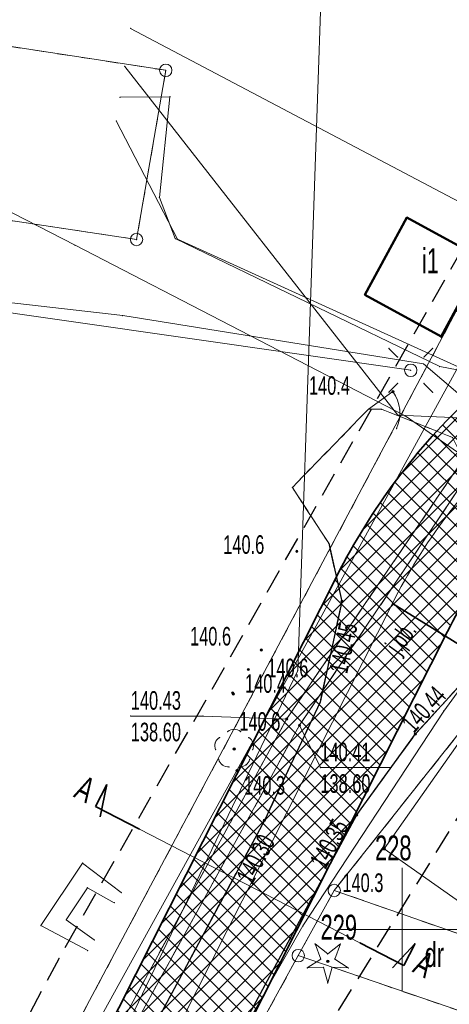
# Model space of a CAD drawing. Extents: x 6456700 to 6518119, y 5963420 to 5980059.
# Tile 27 of 256: x 6511653 to 6511671, y 5964046 to 5964086. Entities that reach past the tile are written whole.
import ezdxf
from ezdxf.enums import TextEntityAlignment as Align

# ---------------------------------------------------------------- set-up
doc = ezdxf.new("R2010")
doc.units = 0
doc.header["$MEASUREMENT"] = 0
for name, pattern in [('L_0_03', [1, 0.5, -0.5]), ('L_0_04', [1.5, 1, -0.5]), ('L_0_52', [1, 0.75, -0.25])]:
    doc.linetypes.add(name, pattern=pattern)
doc.layers.get('0').update_dxf_attribs({"color": 2, "linetype": 'CONTINUOUS', "lineweight": 5})
for name, color, linetype, lineweight in [('18mm Kreska ciągła', 7, 'CONTINUOUS', 18), ('202_punkt_graniczny', 7, 'CONTINUOUS', 18), ('210_oznaczenie_konturu_uzytku_gruntowego', 96, 'CONTINUOUS', 18), ('211_numer_dzialki_ewidencyjnej', 7, 'CONTINUOUS', 18), ('218_kontur_uzytku_gruntowego', 96, 'L_0_03', 18), ('219_dzialka_ewidencyjna', 7, 'CONTINUOUS', 18), ('312_budynek_ewidencyjny', 7, 'CONTINUOUS', 18), ('312_oznaczenie_budynku_ewidencyjnego_Atr117', 7, 'CONTINUOUS', 18), ('35mm Ciągła', 7, 'CONTINUOUS', 35), ('drzewo_iglaste', 7, 'CONTINUOUS', 18), ('drzewo_lisciaste', 7, 'CONTINUOUS', 18), ('furtka', 7, 'CONTINUOUS', 18), ('inna_budowla', 7, 'CONTINUOUS', 18), ('jezdnia', 7, 'CONTINUOUS', 18), ('jezdnia_Atr17', 7, 'CONTINUOUS', 18), ('kraweznik', 7, 'CONTINUOUS', 18), ('latarnia', 7, 'CONTINUOUS', 18), ('ogrodzenie_trwale', 7, 'CONTINUOUS', 18), ('pikieta_naturalna', 7, 'CONTINUOUS', 18), ('pikieta_naturalna_Atr2', 7, 'CONTINUOUS', 18), ('pikieta_sztuczna', 7, 'CONTINUOUS', 18), ('pikieta_sztuczna_Atr2', 7, 'CONTINUOUS', 18), ('przewod_elektroenergetyczny_podziemny', 7, 'CONTINUOUS', 18), ('przewod_kanalizacyjny', 7, 'CONTINUOUS', 18), ('przewod_kanalizacyjny___ob__projektowany', 7, 'CONTINUOUS', 18), ('przewod_wodociagowy', 7, 'CONTINUOUS', 18), ('przewod_wodociagowy___ob__projektowany', 7, 'CONTINUOUS', 18), ('rzedna', 7, 'CONTINUOUS', 18), ('rzedna_Atr2', 7, 'CONTINUOUS', 18), ('rzedna_Atr3', 7, 'CONTINUOUS', 18), ('sciana_oporowa__linia_', 7, 'CONTINUOUS', 18), ('siatka_krzyrzy', 7, 'CONTINUOUS', 18), ('Zakres', 7, 'CONTINUOUS', 18)]:
    doc.layers.add(name, color=color, linetype=linetype, lineweight=lineweight)
doc.styles.get("Standard").update_dxf_attribs({"font": 'txt', "width": 0.75})
doc.styles.add('Znaczniki', font='GOTHIC.TTF', dxfattribs={"width": 0.7})

# ---------------------------------------------------------------- blocks, each defined once
blk = doc.blocks.new('mdcp_nowa')
at = {"layer": 'drzewo_iglaste', "linetype": 'Continuous', "lineweight": 18}
blk.add_hatch(color=94, dxfattribs=at).paths.add_polyline_path([(6494396.99, 5980498.67, 1), (6494396.99, 5980498.77, 1)])
at = {"layer": 'drzewo_lisciaste', "linetype": 'Continuous', "lineweight": 18}
blk.add_hatch(color=94, dxfattribs=at).paths.add_polyline_path([(6494393.21, 5980507.24, 1), (6494393.21, 5980507.34, 1)])
at = {"layer": 'pikieta_naturalna', "linetype": 'Continuous', "lineweight": 18}
for points in [[(6494401.57, 5980523.905, 1), (6494401.57, 5980523.995, 1)], [(6494399.62, 5980521.675, 1), (6494399.62, 5980521.765, 1)], [(6494395.74, 5980515.225, 1), (6494395.74, 5980515.315, 1)], [(6494394.31, 5980511.245, 1), (6494394.31, 5980511.335, 1)], [(6494393.78, 5980510.455, 1), (6494393.78, 5980510.545, 1)], [(6494393.15, 5980509.515, 1), (6494393.15, 5980509.605, 1)], [(6494393.18, 5980509.465, 1), (6494393.18, 5980509.555, 1)], [(6494393.32, 5980506.375, 1), (6494393.32, 5980506.465, 1)], [(6494399.27, 5980503.215, 1), (6494399.27, 5980503.305, 1)]]:
    blk.add_hatch(color=18, dxfattribs=at).paths.add_polyline_path(points)
at = {"layer": 'pikieta_sztuczna', "linetype": 'Continuous', "lineweight": 18}
for points in [[(6494397.56, 5980513.205, 1), (6494397.56, 5980513.295, 1)], [(6494400.53, 5980507.855, 1), (6494400.53, 5980507.945, 1)], [(6494398.16, 5980504.585, 1), (6494398.16, 5980504.675, 1)], [(6494394.43, 5980504.365, 1), (6494394.43, 5980504.455, 1)]]:
    blk.add_hatch(color=18, dxfattribs=at).paths.add_polyline_path(points)
at = {"layer": 'rzedna', "linetype": 'Continuous', "lineweight": 18}
for points in [[(6494395.33, 5980508.455, 1), (6494395.33, 5980508.545, 1)], [(6494395.85, 5980508.205, 1), (6494395.85, 5980508.295, 1)]]:
    blk.add_hatch(color=18, dxfattribs=at).paths.add_polyline_path(points)
at = {"layer": '202_punkt_graniczny', "color": 7, "linetype": 'Continuous', "lineweight": 18}
for centre in [(6494390.45, 5980534.69), (6494389.27, 5980527.86), (6494397.25, 5980501.58), (6494395.8, 5980498.95)]:
    blk.add_circle(centre, 0.25, dxfattribs=at)
at = {"layer": '202_punkt_graniczny'}
for p in [(6494390.45, 5980534.69), (6494389.27, 5980527.86), (6494397.25, 5980501.58), (6494395.8, 5980498.95)]:
    blk.add_point(p, dxfattribs=at)
at = {"layer": '218_kontur_uzytku_gruntowego', "lineweight": 18, "flags": 128}
for points in [[(6494381.13, 5980536.12), (6494390.45, 5980534.69)], [(6494390.45, 5980534.69), (6494389.27, 5980527.86)], [(6494384.79, 5980492.28), (6494405.88, 5980531.92)], [(6494389.27, 5980527.86), (6494380.07, 5980529.25)], [(6494405.82, 5980512.38), (6494397.25, 5980501.58)], [(6494397.25, 5980501.58), (6494395.8, 5980498.95)], [(6494405.04, 5980498.87), (6494397.25, 5980501.58)], [(6494395.8, 5980498.95), (6494391.19, 5980490.56)], [(6494411.88, 5980493.45), (6494395.8, 5980498.95)]]:
    blk.add_lwpolyline(points, dxfattribs=at)
at = {"layer": '218_kontur_uzytku_gruntowego'}
for p in [(6494390.45, 5980534.69), (6494390.45, 5980534.69), (6494389.27, 5980527.86), (6494389.27, 5980527.86), (6494397.25, 5980501.58), (6494397.25, 5980501.58), (6494397.25, 5980501.58), (6494397.25, 5980501.58), (6494397.25, 5980501.58), (6494397.25, 5980501.58), (6494395.8, 5980498.95), (6494395.8, 5980498.95), (6494395.8, 5980498.95), (6494395.8, 5980498.95), (6494395.8, 5980498.95), (6494395.8, 5980498.95)]:
    blk.add_point(p, dxfattribs=at)
at = {"layer": '219_dzialka_ewidencyjna', "color": 3, "linetype": 'Continuous', "lineweight": 18, "flags": 128}
for points in [[(6494390.45, 5980534.69), (6494381.13, 5980536.12)], [(6494389.27, 5980527.86), (6494390.45, 5980534.69)], [(6494384.79, 5980492.28), (6494405.88, 5980531.92)], [(6494380.07, 5980529.25), (6494389.27, 5980527.86)], [(6494405.82, 5980512.38), (6494397.25, 5980501.58)], [(6494397.25, 5980501.58), (6494395.8, 5980498.95)], [(6494397.25, 5980501.58), (6494405.04, 5980498.87)], [(6494395.8, 5980498.95), (6494391.19, 5980490.56)], [(6494395.8, 5980498.95), (6494411.88, 5980493.45)]]:
    blk.add_lwpolyline(points, dxfattribs=at)
at = {"layer": '219_dzialka_ewidencyjna', "color": 3}
for p in [(6494390.45, 5980534.69), (6494390.45, 5980534.69), (6494389.27, 5980527.86), (6494389.27, 5980527.86), (6494397.25, 5980501.58), (6494397.25, 5980501.58), (6494397.25, 5980501.58), (6494395.8, 5980498.95), (6494395.8, 5980498.95), (6494395.8, 5980498.95)]:
    blk.add_point(p, dxfattribs=at)
at = {"layer": '312_budynek_ewidencyjny', "color": 7, "linetype": 'Continuous', "lineweight": 50, "flags": 128}
for points in [[(6494398.48, 5980525.63), (6494400.18, 5980528.75)], [(6494400.18, 5980528.75), (6494403.27, 5980527.07)], [(6494403.27, 5980527.07), (6494401.57, 5980523.95)], [(6494401.57, 5980523.95), (6494398.48, 5980525.63)]]:
    blk.add_lwpolyline(points, dxfattribs=at)
at = {"layer": '312_budynek_ewidencyjny'}
for p in [(6494400.18, 5980528.75), (6494400.18, 5980528.75), (6494398.48, 5980525.63), (6494398.48, 5980525.63), (6494401.57, 5980523.95), (6494401.57, 5980523.95)]:
    blk.add_point(p, dxfattribs=at)
at = {"layer": 'drzewo_iglaste', "color": 94, "linetype": 'Continuous', "lineweight": 13, "flags": 128}
for points in [[(6494396.707, 5980498.813), (6494396.478, 5980499.426)], [(6494396.478, 5980499.426), (6494396.99, 5980499.019)], [(6494396.99, 5980499.019), (6494397.502, 5980499.426)], [(6494397.502, 5980499.426), (6494397.273, 5980498.813)], [(6494396.162, 5980498.452), (6494396.707, 5980498.813)], [(6494397.273, 5980498.813), (6494397.818, 5980498.452)], [(6494396.815, 5980498.48), (6494396.162, 5980498.452)], [(6494396.99, 5980497.85), (6494396.815, 5980498.48)], [(6494397.165, 5980498.48), (6494396.99, 5980497.85)], [(6494397.818, 5980498.452), (6494397.165, 5980498.48)]]:
    blk.add_lwpolyline(points, dxfattribs=at)
at = {"layer": 'drzewo_iglaste', "color": 94, "linetype": 'Continuous', "lineweight": 18}
blk.add_circle((6494396.99, 5980498.72), 0.05, dxfattribs=at)
at = {"layer": 'drzewo_iglaste'}
for p in [(6494396.478, 5980499.426), (6494396.478, 5980499.426), (6494397.502, 5980499.426), (6494397.502, 5980499.426), (6494396.707, 5980498.813), (6494396.707, 5980498.813), (6494396.99, 5980499.019), (6494396.99, 5980499.019), (6494396.99, 5980498.72), (6494397.273, 5980498.813), (6494397.273, 5980498.813), (6494396.162, 5980498.452), (6494396.162, 5980498.452), (6494396.815, 5980498.48), (6494396.815, 5980498.48), (6494397.165, 5980498.48), (6494397.165, 5980498.48), (6494397.818, 5980498.452), (6494397.818, 5980498.452), (6494396.99, 5980497.85), (6494396.99, 5980497.85)]:
    blk.add_point(p, dxfattribs=at)
at = {"layer": 'drzewo_lisciaste', "color": 94, "linetype": 'Continuous', "lineweight": 18}
blk.add_circle((6494393.21, 5980507.29), 0.05, dxfattribs=at)
at = {"layer": 'drzewo_lisciaste', "color": 94, "linetype": 'Continuous', "lineweight": 13}
for centre, start, end in [((6494393.21, 5980507.69), 49.272, 130.728), ((6494392.83, 5980507.414), 121.308, 202.548), ((6494393.59, 5980507.414), 337.452, 58.692), ((6494392.975, 5980506.966), 193.221, 274.871), ((6494393.445, 5980506.966), 265.129, 346.779)]:
    blk.add_arc(centre, 0.4, start, end, dxfattribs=at)
at = {"layer": 'drzewo_lisciaste'}
for p in [(6494392.949, 5980507.993), (6494393.21, 5980508.09), (6494393.471, 5980507.993), (6494392.45, 5980507.538), (6494392.622, 5980507.756), (6494393.798, 5980507.756), (6494393.97, 5980507.538), (6494392.461, 5980507.261), (6494393.21, 5980507.29), (6494393.959, 5980507.261), (6494392.586, 5980506.875), (6494392.74, 5980506.642), (6494393.68, 5980506.642), (6494393.834, 5980506.875), (6494393.009, 5980506.567), (6494393.411, 5980506.567)]:
    blk.add_point(p, dxfattribs=at)
at = {"layer": 'furtka', "color": 7, "linetype": 'Continuous', "lineweight": 18, "flags": 128}
blk.add_lwpolyline([(6494399.62, 5980521.72), (6494398.63, 5980521.01)], dxfattribs=at)
at = {"layer": 'furtka', "color": 7, "linetype": 'Continuous', "lineweight": 18}
blk.add_arc((6494398.402, 5980520.845), 1.5, 335.647, 35.647, dxfattribs=at)
at = {"layer": 'furtka'}
for p in [(6494399.62, 5980521.72), (6494399.621, 5980521.719), (6494398.63, 5980521.01), (6494399.894, 5980520.993), (6494399.768, 5980520.226)]:
    blk.add_point(p, dxfattribs=at)
at = {"layer": 'inna_budowla', "color": 7, "linetype": 'Continuous', "lineweight": 18, "flags": 128}
blk.add_lwpolyline([(6494403.52, 5980509.3), (6494408.7, 5980505.65), (6494404.45, 5980499.61), (6494399.27, 5980503.26)], close=True, dxfattribs=at)
at = {"layer": 'inna_budowla'}
blk.add_point((6494399.27, 5980503.26), dxfattribs=at)
at = {"layer": 'jezdnia', "color": 7, "linetype": 'L_0_52', "lineweight": 18, "flags": 128}
for points in [[(6494379.042, 5980205.355), (6494370.45, 5980215.77), (6494359.26, 5980229.24), (6494350.5, 5980239.82), (6494339.7, 5980252.95), (6494336.61, 5980259.13), (6494333.07, 5980266.18), (6494330.52, 5980271.55), (6494329.52, 5980273.86), (6494327.36, 5980280.45), (6494325.85, 5980287.51), (6494325.03, 5980292.79), (6494325.01, 5980298.89), (6494326.29, 5980307.39), (6494327.89, 5980313.55), (6494331.08, 5980323.3), (6494333.2, 5980329.82), (6494336.64, 5980339.86), (6494338.43, 5980344.74), (6494343.18, 5980357.69), (6494347.78, 5980370.45), (6494349.48, 5980375.48), (6494354.04, 5980390.75), (6494352.32, 5980395.68), (6494357.03, 5980411.08), (6494361.23, 5980414.73), (6494366, 5980430.68), (6494370.3, 5980444.82), (6494371.15, 5980446.91), (6494375.47, 5980461.29), (6494375.75, 5980465.48), (6494375.18, 5980467.78), (6494374.35, 5980469.42), (6494371.15, 5980471.55), (6494375.07, 5980474.78), (6494376.5, 5980474.51), (6494378.65, 5980474.86), (6494379.97, 5980476.75), (6494382.89, 5980482.91), (6494394.43, 5980504.41), (6494396.68, 5980509.18), (6494397.56, 5980513.25), (6494397.03, 5980515.6), (6494395.56, 5980517.85), (6494398.63, 5980521.01), (6494399.16, 5980521.01), (6494402.03, 5980519.87), (6494404.28, 5980515.27), (6494407.43, 5980515.58), (6494404.79, 5980512.24), (6494403.37, 5980510.89), (6494402.78, 5980510.36), (6494400.53, 5980507.9), (6494398.16, 5980504.63), (6494391.04, 5980491.44), (6494385.61, 5980481.01), (6494383.82, 5980476.78), (6494378.9, 5980461.73), (6494373.96, 5980446.06), (6494373.47, 5980443.93), (6494369.12, 5980430), (6494367.09, 5980423.07), (6494366.46, 5980420.98), (6494364.17, 5980413.15), (6494352.58, 5980374.75), (6494350.86, 5980369.56), (6494346.16, 5980356.53), (6494340.78, 5980341.91), (6494336.32, 5980328.77), (6494333.97, 5980321.61), (6494330.37, 5980310.3), (6494329.56, 5980306.83), (6494328.8, 5980302.75), (6494328.17, 5980297.83), (6494328.48, 5980291.97), (6494329.06, 5980287.64), (6494330.85, 5980279.62), (6494332.58, 5980274.8), (6494333.58, 5980272.52), (6494336.35, 5980266.75), (6494340.04, 5980259.2), (6494342.54, 5980254.89), (6494352.41, 5980242.52), (6494362.09, 5980230.97), (6494370.78, 5980220.42), (6494371.58, 5980219.4), (6494373.43, 5980217.24), (6494381.565, 5980207.291)], [(6494333.07, 5980266.18), (6494330.52, 5980271.55), (6494329.52, 5980273.86), (6494327.36, 5980280.45), (6494325.85, 5980287.51), (6494325.03, 5980292.79), (6494325.01, 5980298.89), (6494326.29, 5980307.39), (6494327.89, 5980313.55), (6494331.08, 5980323.3), (6494333.2, 5980329.82), (6494336.64, 5980339.86), (6494338.43, 5980344.74), (6494343.18, 5980357.69), (6494347.78, 5980370.45), (6494349.48, 5980375.48), (6494354.04, 5980390.75), (6494352.32, 5980395.68), (6494357.03, 5980411.08), (6494361.23, 5980414.73), (6494366, 5980430.68), (6494370.3, 5980444.82), (6494371.15, 5980446.91), (6494375.47, 5980461.29), (6494375.75, 5980465.48), (6494375.18, 5980467.78), (6494374.35, 5980469.42), (6494371.15, 5980471.55), (6494375.07, 5980474.78), (6494376.5, 5980474.51), (6494378.65, 5980474.86), (6494379.97, 5980476.75), (6494382.89, 5980482.91), (6494394.43, 5980504.41), (6494396.68, 5980509.18), (6494397.56, 5980513.25), (6494397.03, 5980515.6), (6494395.56, 5980517.85), (6494398.63, 5980521.01), (6494399.16, 5980521.01), (6494402.03, 5980519.87), (6494404.28, 5980515.27), (6494407.43, 5980515.58), (6494404.79, 5980512.24), (6494403.37, 5980510.89), (6494402.78, 5980510.36), (6494400.53, 5980507.9), (6494398.16, 5980504.63), (6494391.04, 5980491.44), (6494385.61, 5980481.01), (6494383.82, 5980476.78), (6494378.9, 5980461.73), (6494373.96, 5980446.06), (6494373.47, 5980443.93), (6494369.12, 5980430), (6494367.09, 5980423.07), (6494366.46, 5980420.98), (6494364.17, 5980413.15), (6494352.58, 5980374.75), (6494350.86, 5980369.56), (6494346.16, 5980356.53), (6494340.78, 5980341.91), (6494336.32, 5980328.77), (6494333.97, 5980321.61), (6494330.37, 5980310.3), (6494329.56, 5980306.83), (6494328.8, 5980302.75), (6494328.17, 5980297.83), (6494328.48, 5980291.97), (6494329.06, 5980287.64), (6494330.85, 5980279.62), (6494332.58, 5980274.8), (6494333.58, 5980272.52), (6494336.35, 5980266.75), (6494339.19, 5980259.41), (6494334.28, 5980263.76)]]:
    blk.add_lwpolyline(points, close=True, dxfattribs=at)
at = {"layer": 'jezdnia'}
for p in [(6494398.63, 5980521.01), (6494398.63, 5980521.01), (6494399.16, 5980521.01), (6494399.16, 5980521.01), (6494395.56, 5980517.85), (6494395.56, 5980517.85), (6494397.03, 5980515.6), (6494397.03, 5980515.6), (6494397.56, 5980513.25), (6494397.56, 5980513.25), (6494396.68, 5980509.18), (6494396.68, 5980509.18), (6494400.53, 5980507.9), (6494400.53, 5980507.9), (6494398.16, 5980504.63), (6494398.16, 5980504.63), (6494394.43, 5980504.41), (6494394.43, 5980504.41)]:
    blk.add_point(p, dxfattribs=at)
at = {"layer": 'kraweznik', "color": 7, "linetype": 'Continuous', "lineweight": 25, "flags": 128}
for points in [[(6494397.03, 5980515.6), (6494397.56, 5980513.25), (6494396.68, 5980509.18), (6494394.43, 5980504.41), (6494382.89, 5980482.91), (6494379.97, 5980476.75), (6494378.65, 5980474.86), (6494376.5, 5980474.51), (6494375.07, 5980474.78)], [(6494330.37, 5980310.3), (6494333.97, 5980321.61), (6494336.32, 5980328.77), (6494340.78, 5980341.91), (6494346.16, 5980356.53), (6494350.86, 5980369.56), (6494352.58, 5980374.75), (6494364.17, 5980413.15), (6494366.46, 5980420.98), (6494367.09, 5980423.07), (6494373.47, 5980443.93), (6494373.96, 5980446.06), (6494378.9, 5980461.73), (6494383.82, 5980476.78), (6494385.61, 5980481.01), (6494391.04, 5980491.44), (6494398.16, 5980504.63), (6494400.53, 5980507.9), (6494402.78, 5980510.36), (6494403.37, 5980510.89), (6494404.79, 5980512.24)]]:
    blk.add_lwpolyline(points, dxfattribs=at)
at = {"layer": 'kraweznik'}
for p in [(6494397.03, 5980515.6), (6494397.56, 5980513.25), (6494396.68, 5980509.18), (6494400.53, 5980507.9), (6494398.16, 5980504.63), (6494394.43, 5980504.41)]:
    blk.add_point(p, dxfattribs=at)
at = {"layer": 'latarnia', "color": 7, "linetype": 'Continuous', "lineweight": 13, "flags": 128}
for points in [[(6494399.81, 5980523.111), (6494399.457, 5980523.464)], [(6494400.871, 5980523.111), (6494401.224, 5980523.464)], [(6494399.81, 5980522.05), (6494399.457, 5980521.697)], [(6494400.871, 5980522.05), (6494401.224, 5980521.697)]]:
    blk.add_lwpolyline(points, dxfattribs=at)
at = {"layer": 'latarnia', "color": 7, "linetype": 'Continuous', "lineweight": 13}
blk.add_circle((6494400.34, 5980522.58), 0.25, dxfattribs=at)
at = {"layer": 'latarnia'}
for p in [(6494399.457, 5980523.464), (6494401.224, 5980523.464), (6494399.81, 5980523.111), (6494400.871, 5980523.111), (6494400.34, 5980522.58), (6494399.81, 5980522.05), (6494400.871, 5980522.05), (6494399.457, 5980521.697), (6494401.224, 5980521.697)]:
    blk.add_point(p, dxfattribs=at)
at = {"layer": 'ogrodzenie_trwale'}
for p in [(6494401.57, 5980523.95), (6494399.62, 5980521.72), (6494395.56, 5980517.85), (6494395.74, 5980515.27), (6494393.78, 5980510.5), (6494393.18, 5980509.51), (6494393.18, 5980509.51), (6494393.18, 5980509.51)]:
    blk.add_point(p, dxfattribs=at)
at = {"layer": 'pikieta_naturalna', "color": 7, "linetype": 'Continuous', "lineweight": 18}
for centre in [(6494401.57, 5980523.95), (6494399.62, 5980521.72), (6494395.74, 5980515.27), (6494394.31, 5980511.29), (6494393.78, 5980510.5), (6494393.15, 5980509.56), (6494393.18, 5980509.51), (6494393.32, 5980506.42), (6494399.27, 5980503.26)]:
    blk.add_circle(centre, 0.045, dxfattribs=at)
at = {"layer": 'pikieta_naturalna'}
for p in [(6494401.57, 5980523.95), (6494399.62, 5980521.72), (6494395.74, 5980515.27), (6494394.31, 5980511.29), (6494393.78, 5980510.5), (6494393.15, 5980509.56), (6494393.18, 5980509.51), (6494393.32, 5980506.42), (6494399.27, 5980503.26)]:
    blk.add_point(p, dxfattribs=at)
at = {"layer": 'pikieta_sztuczna', "color": 7, "linetype": 'Continuous', "lineweight": 18}
for centre in [(6494397.56, 5980513.25), (6494400.53, 5980507.9), (6494398.16, 5980504.63), (6494394.43, 5980504.41)]:
    blk.add_circle(centre, 0.045, dxfattribs=at)
at = {"layer": 'pikieta_sztuczna'}
for p in [(6494397.56, 5980513.25), (6494400.53, 5980507.9), (6494398.16, 5980504.63), (6494394.43, 5980504.41)]:
    blk.add_point(p, dxfattribs=at)
at = {"layer": 'przewod_elektroenergetyczny_podziemny', "color": 1, "linetype": 'Continuous', "lineweight": 18, "flags": 128}
for points in [[(6494382.27, 5980535.77), (6494377.2, 5980536.55), (6494375.92, 5980528.64), (6494375.74, 5980526.27), (6494388.71, 5980524.79), (6494400.86, 5980522.84), (6494406.03, 5980518.42), (6494407.08, 5980517.13), (6494407.01, 5980516.12), (6494405.75, 5980514.43), (6494401.67, 5980508.82), (6494395.99, 5980500.15), (6494390.99, 5980491.39), (6494384.57, 5980479.51), (6494384.48, 5980478.4), (6494382.76, 5980473.26), (6494378.35, 5980458.67), (6494374.63, 5980446.16), (6494370.95, 5980434.41), (6494367.5, 5980422.96)], [(6494389.03, 5980536.38), (6494403.78, 5980528.6), (6494403.8, 5980523.68), (6494425.4, 5980520.14), (6494434.55, 5980526.48)], [(6494388.79, 5980534.85), (6494399.82, 5980520.77), (6494421.11, 5980519.85), (6494423.4, 5980517.07), (6494423.32, 5980515.86)], [(6494388.6, 5980533.6), (6494390.62, 5980533.62), (6494390.19, 5980529.56), (6494390.83, 5980527.9), (6494401.51, 5980522.73), (6494420.67, 5980519.06), (6494434.61, 5980515.67)], [(6494356.13, 5980416.88), (6494356.96, 5980416.54), (6494367.43, 5980447), (6494372.59, 5980465.3), (6494379.14, 5980481.92), (6494385.73, 5980492.67), (6494393.32, 5980506.42), (6494402.25, 5980522.72), (6494390.92, 5980527.88), (6494388.45, 5980532.65)], [(6494400.34, 5980522.58), (6494363.89, 5980527.81)]]:
    blk.add_lwpolyline(points, dxfattribs=at)
at = {"layer": 'przewod_elektroenergetyczny_podziemny'}
for p in [(6494389.03, 5980536.38), (6494388.79, 5980534.85), (6494388.6, 5980533.6), (6494390.62, 5980533.62), (6494388.45, 5980532.65), (6494390.19, 5980529.56), (6494390.83, 5980527.9), (6494390.92, 5980527.88), (6494388.71, 5980524.79), (6494400.34, 5980522.58), (6494400.86, 5980522.84), (6494401.51, 5980522.73), (6494399.82, 5980520.77), (6494401.67, 5980508.82), (6494393.32, 5980506.42), (6494395.99, 5980500.15)]:
    blk.add_point(p, dxfattribs=at)
at = {"layer": 'przewod_kanalizacyjny', "color": 34, "linetype": 'Continuous', "lineweight": 18, "flags": 128}
for points in [[(6494512.58, 5980664.36), (6494475.85, 5980648.08), (6494448.95, 5980640.08), (6494435.82, 5980630.74), (6494434, 5980628.21), (6494423.39, 5980591.02), (6494422.96, 5980583.93), (6494407.05, 5980559.11), (6494413.79, 5980555.59), (6494408.53, 5980527.9), (6494395.33, 5980508.5), (6494379.99, 5980480.33), (6494362.15, 5980422.68)], [(6494396.94, 5980544.11), (6494395.78, 5980510.46), (6494386.53, 5980491.22), (6494365.69, 5980445.16)]]:
    blk.add_lwpolyline(points, dxfattribs=at)
at = {"layer": 'przewod_kanalizacyjny'}
for p in [(6494395.78, 5980510.46), (6494395.33, 5980508.5)]:
    blk.add_point(p, dxfattribs=at)
at = {"layer": 'przewod_kanalizacyjny___ob__projektowany', "color": 34, "linetype": 'L_0_52', "lineweight": 18, "flags": 128}
for points in [[(6494408.53, 5980527.9), (6494395.33, 5980508.5)], [(6494395.33, 5980508.5), (6494379.99, 5980480.33)]]:
    blk.add_lwpolyline(points, dxfattribs=at)
at = {"layer": 'przewod_kanalizacyjny___ob__projektowany'}
blk.add_point((6494395.33, 5980508.5), dxfattribs=at)
blk.add_point((6494395.33, 5980508.5), dxfattribs=at)
at = {"layer": 'przewod_wodociagowy', "color": 5, "linetype": 'Continuous', "lineweight": 18, "flags": 128}
for points in [[(6494513.5, 5980663.95), (6494476.06, 5980647.42), (6494449.16, 5980639.62), (6494440.37, 5980633.47), (6494436.09, 5980630.48), (6494434.52, 5980628.04), (6494423.72, 5980591.82), (6494423.49, 5980583.76), (6494407.79, 5980559.35), (6494414.54, 5980555.87), (6494409.04, 5980527.84), (6494395.85, 5980508.25), (6494380.37, 5980480.1), (6494362.54, 5980422.62), (6494348.35, 5980374.02), (6494335.97, 5980340.4), (6494332.73, 5980341.36), (6494294.76, 5980353), (6494262.61, 5980362.71)], [(6494420.8, 5980506.39), (6494400.11, 5980520.74), (6494386.79, 5980527.63), (6494383.81, 5980529.17)]]:
    blk.add_lwpolyline(points, dxfattribs=at)
at = {"layer": 'przewod_wodociagowy'}
for p in [(6494386.79, 5980527.63), (6494400.11, 5980520.74), (6494395.85, 5980508.25)]:
    blk.add_point(p, dxfattribs=at)
at = {"layer": 'przewod_wodociagowy___ob__projektowany', "color": 5, "linetype": 'L_0_52', "lineweight": 18, "flags": 128}
for points in [[(6494409.04, 5980527.84), (6494395.85, 5980508.25)], [(6494395.85, 5980508.25), (6494380.37, 5980480.1)]]:
    blk.add_lwpolyline(points, dxfattribs=at)
at = {"layer": 'przewod_wodociagowy___ob__projektowany'}
blk.add_point((6494395.85, 5980508.25), dxfattribs=at)
blk.add_point((6494395.85, 5980508.25), dxfattribs=at)
at = {"layer": 'rzedna', "color": 7, "linetype": 'Continuous', "lineweight": 18}
for centre in [(6494395.33, 5980508.5), (6494395.85, 5980508.25)]:
    blk.add_circle(centre, 0.045, dxfattribs=at)
at = {"layer": 'rzedna'}
for p in [(6494395.33, 5980508.5), (6494395.85, 5980508.25)]:
    blk.add_point(p, dxfattribs=at)
at = {"layer": 'rzedna_Atr2', "color": 7, "linetype": 'Continuous', "lineweight": 18, "flags": 128}
for points in [[(6494395.33, 5980508.5), (6494391.95, 5980508.62), (6494389.038, 5980508.62)], [(6494395.85, 5980508.25), (6494396.69, 5980506.54), (6494399.507, 5980506.54)]]:
    blk.add_lwpolyline(points, dxfattribs=at)
at = {"layer": 'rzedna_Atr2'}
for p in [(6494389.038, 5980508.62), (6494391.95, 5980508.62), (6494395.33, 5980508.5), (6494395.85, 5980508.25), (6494396.69, 5980506.54), (6494399.507, 5980506.54)]:
    blk.add_point(p, dxfattribs=at)
at = {"layer": 'sciana_oporowa__linia_', "color": 7, "linetype": 'Continuous', "lineweight": 18, "flags": 128}
for points in [[(6494387.301, 5980499.156), (6494385.409, 5980500.165), (6494387.093, 5980502.687), (6494388.651, 5980501.497)], [(6494387.559, 5980499.584), (6494386.431, 5980500.395), (6494387.287, 5980501.693), (6494388.369, 5980501.083)]]:
    blk.add_lwpolyline(points, dxfattribs=at)
at = {"layer": 'sciana_oporowa__linia_'}
for p in [(6494387.093, 5980502.687), (6494387.287, 5980501.693), (6494388.651, 5980501.497), (6494388.369, 5980501.083), (6494386.431, 5980500.395), (6494385.409, 5980500.165), (6494387.559, 5980499.584), (6494387.301, 5980499.156)]:
    blk.add_point(p, dxfattribs=at)
at = {"layer": 'siatka_krzyrzy', "linetype": 'Continuous', "lineweight": 18, "flags": 128}
for points in [[(6494400, 5980497.5), (6494400, 5980502.5)], [(6494397.5, 5980500), (6494402.5, 5980500)]]:
    blk.add_lwpolyline(points, dxfattribs=at)
at = {"layer": 'Zakres', "linetype": 'L_0_04', "lineweight": 25, "flags": 128}
blk.add_lwpolyline([(6495113.77, 5985050.22), (6495121.12, 5984877.07), (6495125.76, 5984757.87), (6495129.89, 5984649.81), (6495141.08, 5984611.3), (6495145.77, 5984544.53), (6495147.36, 5984487.27), (6495157.22, 5984392.07), (6495162.95, 5984387.45), (6495180.24, 5984384.16), (6495229.5, 5984386.61), (6495251.65, 5984373.41), (6495258.77, 5984357.12), (6495255.44, 5984330.44), (6495250.77, 5984304.39), (6495252.21, 5984282.78), (6495255.46, 5984256.45), (6495254.94, 5984238.25), (6495266.4, 5984211), (6495277.24, 5984182.33), (6495294.2, 5984133.19), (6495300.94, 5984095.37), (6495313.24, 5984037.69), (6495317.44, 5983978.18), (6495300.35, 5983922.18), (6495282.35, 5983883.38), (6495266.21, 5983862.23), (6495242.03, 5983839.67), (6495211.11, 5983816.86), (6495158.26, 5983772.66), (6495130.6, 5983651.16), (6495116.31, 5983543.43), (6495129.51, 5983346.73), (6495134.58, 5983264.71), (6495139.64, 5983186.97), (6495193.25, 5983077.94), (6495199.2, 5983041.97), (6495206.23, 5983026), (6495208.96, 5983004.88), (6495202.27, 5982979.48), (6495202.42, 5982950.13), (6495209.35, 5982897.38), (6495215.97, 5982850.34), (6495228.6, 5982809.97), (6495226.85, 5982778.82), (6495225.04, 5982750.56), (6495220.26, 5982723.37), (6495226.54, 5982679.97), (6495206.06, 5982669.48), (6495192.68, 5982657.71), (6495184.57, 5982648.65), (6495174.78, 5982624.58), (6495164.23, 5982604.61), (6495150.7, 5982588.3), (6495137.69, 5982582.43), (6495118.26, 5982573.75), (6495100.35, 5982558.42), (6495090.36, 5982544.99), (6495075.87, 5982519.06), (6495060.83, 5982499.68), (6495049.41, 5982485.49), (6495035.07, 5982459.7), (6495006.7, 5982406.64), (6494980.89, 5982351.84), (6494944.35, 5982293.29), (6494925.72, 5982250.11), (6494905.2, 5982190.37), (6494898.43, 5982153.5), (6494879.51, 5982063.89), (6494864.14, 5981992.66), (6494816.93, 5981768.61), (6494777.79, 5981577.7), (6494739.84, 5981394.72), (6494718.65, 5981297.89), (6494716.45, 5981237.31), (6494738.62, 5981208.21), (6494776.48, 5981173.06), (6494817.16, 5981137.44), (6494847.63, 5981109.8), (6494877.39, 5981077.08), (6494912.75, 5981030.55), (6494916.06, 5981014.71), (6494903.86, 5980957.01), (6494916.13, 5980953.51), (6494892.32, 5980927.59), (6494850.7, 5980858.8), (6494806.81, 5980779.89), (6494785.1, 5980753.49), (6494715.22, 5980723.29), (6494679.96, 5980686.78), (6494651.35, 5980651.29), (6494549.14, 5980683.24), (6494511.84, 5980659.66), (6494443.61, 5980630.33), (6494428.78, 5980598.6), (6494431.58, 5980579.46), (6494420.56, 5980549.76), (6494416.45, 5980528.2), (6494403.86, 5980507.16), (6494388.89, 5980482.96), (6494365.32, 5980407.99), (6494335.67, 5980315.15), (6494332.29, 5980297.41), (6494335.1, 5980278.18), (6494347.25, 5980254.84), (6494336.79, 5980250.09), (6494300.04, 5980271.34), (6494320.8, 5980301.43), (6494336.81, 5980349.17), (6494344.85, 5980380.92), (6494360.85, 5980437.13), (6494374.18, 5980476.38), (6494386.14, 5980498.84), (6494403.02, 5980528.52), (6494411.33, 5980563.19), (6494420.84, 5980586.25), (6494420.25, 5980601.11), (6494434.95, 5980635.94), (6494446.75, 5980644.99), (6494465.77, 5980647.27), (6494513.02, 5980669.46), (6494507.85, 5980679.68), (6494547.89, 5980705.83), (6494570.06, 5980691.34), (6494636.17, 5980669.05), (6494706.14, 5980756.86), (6494742.78, 5980772.58), (6494798.53, 5980814.27), (6494826.12, 5980867.97), (6494849.57, 5980908.6), (6494845.35, 5980942.01), (6494853.94, 5980970.83), (6494891.08, 5980960.54), (6494890.11, 5980965.73), (6494903.94, 5981025.69), (6494869.98, 5981070.3), (6494770.97, 5981160.58), (6494728.18, 5981200.64), (6494706.13, 5981229.56), (6494707.94, 5981299.75), (6494728.84, 5981398.1), (6494767.06, 5981580.19), (6494806.17, 5981770.55), (6494854.36, 5981994.76), (6494869.73, 5982065.97), (6494888.61, 5982155.44), (6494891.67, 5982173.95), (6494895.82, 5982197.45), (6494916.38, 5982253.72), (6494935.47, 5982297.95), (6494954.97, 5982331.67), (6494972.09, 5982356.64), (6494997.76, 5982411.14), (6495026.29, 5982464.48), (6495041.09, 5982491.09), (6495052.99, 5982505.88), (6495067.51, 5982524.6), (6495081.94, 5982550.43), (6495092.99, 5982565.28), (6495112.86, 5982582.29), (6495133.59, 5982591.55), (6495144.48, 5982596.46), (6495155.87, 5982610.19), (6495165.7, 5982628.8), (6495175.96, 5982654.03), (6495185.62, 5982664.83), (6495200.4, 5982677.82), (6495212.49, 5982688.04), (6495209.64, 5982723.43), (6495215.22, 5982750.57), (6495216.87, 5982779.54), (6495218.31, 5982809.31), (6495206.86, 5982847.92), (6495199.44, 5982894.74), (6495192.11, 5982948.71), (6495190.16, 5982979.24), (6495183.47, 5983075.16), (6495129.79, 5983184.34), (6495124.6, 5983264.07), (6495119.53, 5983346.09), (6495106.27, 5983543.75), (6495120.74, 5983652.9), (6495148.75, 5983779.42), (6495204.15, 5983826.04), (6495273.41, 5983889.36), (6495288.53, 5983927.42), (6495300.83, 5983964.69), (6495303.91, 5983980.14), (6495301.32, 5984039.55), (6495291.1, 5984093.63), (6495284.5, 5984130.67), (6495267.84, 5984178.93), (6495257.12, 5984207.3), (6495244.96, 5984236.19), (6495244.79, 5984255.42), (6495242.25, 5984281.97), (6495240.71, 5984304.95), (6495245.55, 5984331.94), (6495248.51, 5984355.64), (6495243.77, 5984366.47), (6495226.98, 5984376.47), (6495179.54, 5984374.12), (6495158.61, 5984378.09), (6495147.7, 5984386.91), (6495137.38, 5984486.61), (6495135.78, 5984544.04), (6495131.18, 5984609.54), (6495119.95, 5984648.2), (6495115.76, 5984757.49), (6495111.12, 5984876.67), (6495103.73, 5985050.93), (6495109.36, 5985081.73), (6495120.41, 5985085.88)], close=True, dxfattribs=at)
at = {"layer": 'Zakres'}
blk.add_point((6494386.14, 5980498.84), dxfattribs=at)
at = {"layer": '210_oznaczenie_konturu_uzytku_gruntowego', "lineweight": 20, "width": 0.66}
blk.add_text('dr', height=1, dxfattribs=at).set_placement((6494400.9, 5980499.49), align=Align.TOP_LEFT)
at = {"layer": '211_numer_dzialki_ewidencyjnej', "color": 7, "lineweight": 20, "width": 0.66}
for s, p in [('228', (6494398.9, 5980503.8)), ('229', (6494396.7, 5980500.6))]:
    blk.add_text(s, height=1, dxfattribs=at).set_placement(p, align=Align.TOP_LEFT)
at = {"layer": '312_oznaczenie_budynku_ewidencyjnego_Atr117', "color": 7, "lineweight": 20, "width": 0.66}
blk.add_text('i1', height=1, dxfattribs=at).set_placement((6494400.79, 5980527.5), align=Align.TOP_LEFT)
at = {"layer": 'jezdnia_Atr17', "color": 7, "lineweight": 15, "width": 0.66}
blk.add_text('j.pb.', height=0.75, rotation=54.1, dxfattribs=at).set_placement((6494399.272, 5980511.5), align=Align.TOP_LEFT)
at = {"layer": 'pikieta_naturalna_Atr2', "color": 7, "lineweight": 15, "width": 0.66}
for s, p in [('140.4', (6494396.23, 5980522.34)), ('140.6', (6494392.77, 5980515.92)), ('140.6', (6494391.43, 5980512.22)), ('140.6', (6494394.55, 5980510.94)), ('140.4', (6494393.65, 5980510.31)), ('140.6', (6494393.42, 5980508.78)), ('140.3', (6494393.61, 5980506.2)), ('140.3', (6494397.58, 5980502.27))]:
    blk.add_text(s, height=0.75, dxfattribs=at).set_placement(p, align=Align.TOP_LEFT)
at = {"layer": 'pikieta_sztuczna_Atr2', "color": 7, "lineweight": 15, "width": 0.66}
for s, rotation, p in [('140.45', 77.8, (6494397.037, 5980510.459)), ('140.44', 47.6, (6494399.907, 5980508.406)), ('140.35', 61.6, (6494396.23, 5980502.756)), ('140.30', 61.8, (6494393.269, 5980502.135))]:
    blk.add_text(s, height=0.75, rotation=rotation, dxfattribs=at).set_placement(p, align=Align.TOP_LEFT)
at = {"layer": 'rzedna_Atr2', "color": 7, "lineweight": 15, "width": 0.66}
for s, p in [('140.43', (6494389.038, 5980509.628)), ('140.41', (6494396.69, 5980507.548))]:
    blk.add_text(s, height=0.75, dxfattribs=at).set_placement(p, align=Align.TOP_LEFT)
at = {"layer": 'rzedna_Atr3', "color": 7, "lineweight": 15, "width": 0.66}
for p in [(6494389.038, 5980508.353), (6494396.69, 5980506.272)]:
    blk.add_text('138.60', height=0.75, dxfattribs=at).set_placement(p, align=Align.TOP_LEFT)

msp = doc.modelspace()

# ---------------------------------------------------------------- block references
at = {"linetype": 'ByBlock'}
msp.add_blockref('mdcp_nowa', (17268.786, -16450.998), dxfattribs=at)

# ---------------------------------------------------------------- next in the draw order: hatches: boundary and pattern name
at = {"layer": '18mm Kreska ciągła'}
h = msp.add_hatch(dxfattribs=at)
h.set_pattern_fill('ANSI37', color=252, scale=4)
h.set_pattern_definition([(45, (6511584.6482, 5963836.2328), (-0.3535534, 0.3535534), []), (135, (6511584.6482, 5963836.2328), (-0.3535534, -0.3535534), [])])
h.paths.add_polyline_path([(6511584.648, 5963839.097), (6511587.535, 5963843.228, 0.069403), (6511591.8, 5963851.597), (6511600.266, 5963876.098, 0.012898), (6511608.043, 5963900.635), (6511625.076, 5963959.619, -0.015188), (6511629.749, 5963974.13), (6511647.149, 5964023.028, -0.031483), (6511654.631, 5964040.489), (6511666.152, 5964063.296, -0.087781), (6511671.583, 5964070.546), (6511672.656, 5964071.552, 0.15074), (6511676.748, 5964078.72), (6511683.845, 5964110.525), (6511685.647, 5964109.419), (6511687.266, 5964102.897), (6511681.628, 5964077.631, -0.15074), (6511676.075, 5964067.903), (6511675.001, 5964066.898, 0.087781), (6511670.614, 5964061.041), (6511659.094, 5964038.235, 0.031483), (6511651.86, 5964021.352), (6511634.459, 5963972.454, 0.015188), (6511629.88, 5963958.231), (6511612.847, 5963899.248, -0.012898), (6511604.992, 5963874.465), (6511596.526, 5963849.964, -0.069403), (6511591.634, 5963840.364), (6511588.747, 5963836.233)])

# ---------------------------------------------------------------- next in the draw order: linework, layer by layer
at = {"layer": '18mm Kreska ciągła', "color": 4, "ltscale": 0.1}
msp.add_lwpolyline([(6511586.698, 5963837.665), (6511589.584, 5963841.796, 0.069403), (6511594.163, 5963850.781), (6511602.629, 5963875.281, 0.012898), (6511610.445, 5963899.941), (6511627.478, 5963958.925, -0.015188), (6511632.104, 5963973.292), (6511649.504, 5964022.19, -0.031483), (6511656.862, 5964039.362), (6511668.383, 5964062.168, -0.087781), (6511673.292, 5964068.722), (6511674.365, 5964069.728, 0.15074), (6511679.188, 5964078.176), (6511685.917, 5964108.332)], format="xyb", dxfattribs=at)
at = {"layer": '35mm Ciągła'}
for p, q in [((6511668.383, 5964062.168), (6511694.025, 5964046.393)), ((6511656.403, 5964053.977), (6511656.862, 5964054.865)), ((6511656.862, 5964054.865), (6511656.586, 5964053.551)), ((6511658.18, 5964053.059), (6511656.403, 5964053.977)), ((6511667.065, 5964048.471), (6511668.842, 5964047.553)), ((6511669.301, 5964048.442), (6511668.389, 5964047.456)), ((6511668.842, 5964047.553), (6511669.301, 5964048.442))]:
    msp.add_line(p, q, dxfattribs=at)
at = {"layer": '35mm Ciągła', "lineweight": 5}
msp.add_line((6511658.18, 5964053.059), (6511667.065, 5964048.471), dxfattribs=at)
at = {"layer": '35mm Ciągła', "color": 6, "ltscale": 0.1}
for points in [[(6511591.8, 5963851.597), (6511600.266, 5963876.098, 0.012898), (6511608.043, 5963900.635), (6511625.076, 5963959.619, -0.015188), (6511629.749, 5963974.13), (6511647.149, 5964023.028, -0.031483), (6511654.631, 5964040.489), (6511666.152, 5964063.296, -0.087781), (6511671.583, 5964070.546), (6511672.656, 5964071.552, 0.15074), (6511676.748, 5964078.72), (6511683.845, 5964110.525)], [(6511687.266, 5964102.897), (6511681.628, 5964077.631, -0.15074), (6511676.075, 5964067.903), (6511675.001, 5964066.898, 0.087781), (6511670.614, 5964061.041), (6511659.094, 5964038.235, 0.031483), (6511651.86, 5964021.352), (6511634.459, 5963972.454, 0.015188), (6511629.88, 5963958.231), (6511612.847, 5963899.248, -0.012898), (6511604.992, 5963874.465), (6511596.526, 5963849.964, -0.069403)]]:
    msp.add_lwpolyline(points, format="xyb", dxfattribs=at)

# ---------------------------------------------------------------- next in the draw order: texts
at = {"layer": '35mm Ciągła', "char_height": 1, "width": 1.41349, "rotation": 332.6896, "style": 'Znaczniki'}
for insert, attachment_point in [((6511655.933, 5964055.267), 1), ((6511670.166, 5964047.917), 3)]:
    msp.add_mtext('A', dxfattribs=dict(at, insert=insert, attachment_point=attachment_point))

doc.saveas('drawing.dxf')
